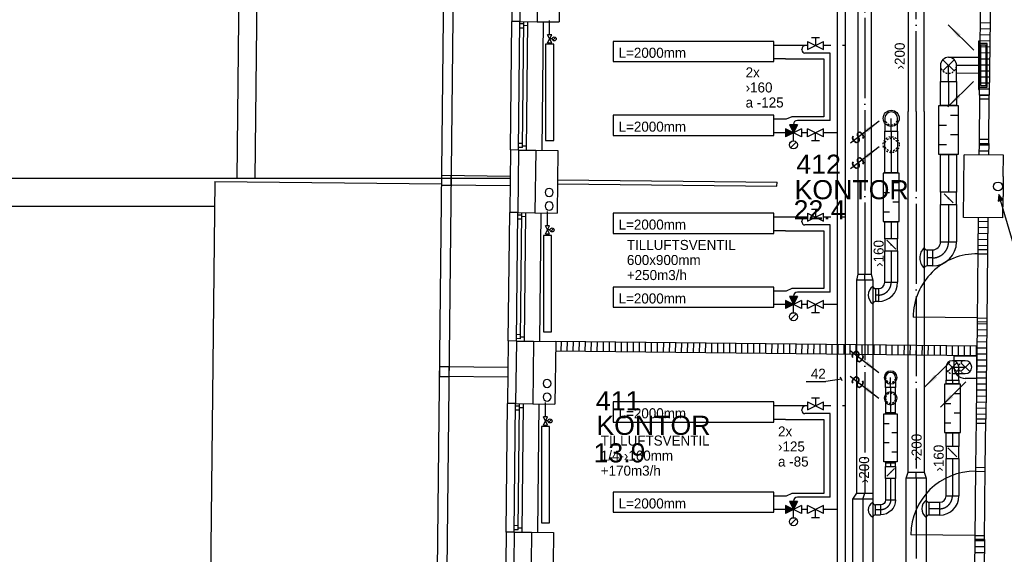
# Model space of a CAD drawing. Header units: millimetres. Extents: x 0 to 83130, y 0 to 53088.
# Tile 95 of 105: x 43989 to 56259, y 37872 to 44531. Entities that reach past the tile are written whole.
import ezdxf
from ezdxf.enums import TextEntityAlignment as Align

# ---------------------------------------------------------------- set-up
doc = ezdxf.new("R2010")
doc.units = ezdxf.units.MM
doc.header["$LTSCALE"] = 50
doc.header["$MEASUREMENT"] = 0
doc.header["$PDMODE"] = 1
for name, pattern in [('2V-CENT', [23, 20, -1.5, 0, -1.5]), ('V-GOMD', [0.8, 0.4, -0.4]), ('V-KU', [2, 1, 1]), ('V-V', [2, 1, 1])]:
    doc.linetypes.add(name, pattern=pattern)
doc.layers.get('0').update_dxf_attribs({"linetype": 'CONTINUOUS'})
for name, color, linetype in [('20604A200D001$0$832 Rominfo', 7, 'CONTINUOUS'), ('20604A200D001$0$A12-HEL1', 251, 'CONTINUOUS'), ('20604A200D001$0$A12-HEL3', 251, 'CONTINUOUS'), ('20604A200D001$0$A12-HEL4', 251, 'CONTINUOUS'), ('20604A200D001$0$A23-HEL1', 251, 'CONTINUOUS'), ('20604A200D001$0$A23-HEL3', 251, 'CONTINUOUS'), ('20604A200D001$0$A24-HEL1', 251, 'CONTINUOUS'), ('20604A200D001$0$A24-HEL2', 251, 'CONTINUOUS'), ('20604A200D001$0$A24-SKR1', 251, 'CONTINUOUS'), ('20604A200D001$0$A26-HEL1', 251, 'CONTINUOUS'), ('V060-', 3, 'CONTINUOUS'), ('V061-', 1, 'CONTINUOUS'), ('V070-', 3, 'CONTINUOUS'), ('V071-', 1, 'CONTINUOUS'), ('V090-', 2, 'CONTINUOUS'), ('V091', 1, 'CONTINUOUS'), ('V100-', 6, 'CONTINUOUS'), ('V110', 1, 'CONTINUOUS'), ('V110-', 6, 'CONTINUOUS'), ('V111', 3, 'CONTINUOUS'), ('V111-', 1, 'CONTINUOUS'), ('xref', 7, 'CONTINUOUS')]:
    doc.layers.add(name, color=color, linetype=linetype)
doc.styles.add('20604A200D001$0$Arial', font='arial.ttf', dxfattribs={"height": 238.125})
doc.styles.add('FISO', font='fiso')
doc.styles.add('ISO', font='ISO')
doc.styles.add('SIMPLEX', font='SIMPLEX')

# ---------------------------------------------------------------- blocks, each defined once
blk = doc.blocks.new('VUN')
at = {"color": 0}
blk.add_circle((0, 0), 0.5, dxfattribs=at)
blk = doc.blocks.new('LD_P')
for p, q in [((-0.5, 0.5), (-0.5, -0.5)), ((0.5, 0.5), (-0.5, 0.5)), ((0.5, -0.5), (0.5, 0.5)), ((-0.5, -0.5), (0.5, -0.5))]:
    blk.add_line(p, q)
at = {"color": 1}
for p, q in [((-0.3, 0.5), (-0.3, 0.1)), ((0.1, 0.5), (0.1, 0.1)), ((-0.1, -0.5), (-0.1, -0.1)), ((0.3, -0.5), (0.3, -0.1))]:
    blk.add_line(p, q, dxfattribs=at)
blk = doc.blocks.new('CIRC_P', base_point=(16254, 22587))
blk.add_circle((16254, 22587), 0.5)
blk = doc.blocks.new('KSP_P', base_point=(16239.5, 22597.5))
at = {"color": 0, "linetype": 'ByBlock'}
for p, q in [((16240, 22598), (16239, 22598)), ((16239, 22598), (16239, 22597)), ((16240, 22597), (16240, 22598)), ((16239, 22597), (16240, 22597))]:
    blk.add_line(p, q, dxfattribs=at)
blk = doc.blocks.new('2SP_P', base_point=(16239.5, 22597.5))
for p in [(16239, 22597.5), (16240, 22597.5)]:
    blk.add_point(p)
at = {"color": 0, "linetype": 'ByBlock'}
blk.add_blockref('KSP_P', (16239.5, 22597.5), dxfattribs=at)
at = {"style": 'SIMPLEX', "flags": 3}
blk.add_attdef('0', (16239.5, 22597.5), '', height=1, dxfattribs=at)
blk = doc.blocks.new('CBOJ90_PB', base_point=(86107, 31352))
at = {"color": 0, "linetype": 'ByBlock'}
blk.add_arc((86106, 31353), 1, 270, 360, dxfattribs=at)
blk = doc.blocks.new('KBOJ90_PB', base_point=(86107, 31352))
at = {"color": 0, "linetype": 'ByBlock'}
for p, q in [((86106, 31352.5), (86106, 31351.5)), ((86106.5, 31353), (86107.5, 31353))]:
    blk.add_line(p, q, dxfattribs=at)
for radius in [1.5, 0.5]:
    blk.add_arc((86106, 31353), radius, 270, 360, dxfattribs=at)
blk = doc.blocks.new('3BOJ90_PB', base_point=(86107, 31352))
for p in [(86107, 31353), (86106, 31352)]:
    blk.add_point(p)
at = {"color": 1, "linetype": '2V-CENT'}
blk.add_blockref('CBOJ90_PB', (86107, 31352), dxfattribs=at)
at = {"color": 0, "linetype": 'ByBlock'}
blk.add_blockref('KBOJ90_PB', (86107, 31352), dxfattribs=at)
at = {"style": 'ISO', "flags": 3}
blk.add_attdef('0', (86107, 31352), '', height=1, dxfattribs=at)
blk = doc.blocks.new('SPJALL', base_point=(16229, 22594))
at = {"color": 1}
blk.add_line((16228.625, 22593.625), (16229.375, 22594.375), dxfattribs=at)
at = {"color": 1, "const_width": 0.075}
blk.add_lwpolyline([(16229, 22594.0375, -1), (16229, 22593.9625, -1), (16229, 22594.0375, -1)], format="xyb", dxfattribs=at)
blk = doc.blocks.new('CBOJ90_NB', base_point=(86107.402, 31352.24))
at = {"color": 0, "linetype": 'ByBlock'}
blk.add_line((86106.402, 31352.24), (86107.402, 31352.24), dxfattribs=at)
blk = doc.blocks.new('V420', base_point=(455, 404.5))
blk.add_line((455, 404.5), (464, 404.5))
blk.add_solid([(455, 404.5), (459, 405), (459, 404)])
blk = doc.blocks.new('V422', base_point=(16230, 22585))
blk.add_blockref('V420', (16230, 22585))
at = {"style": 'SIMPLEX'}
blk.add_text('s', height=4, rotation=90, dxfattribs=at).set_placement((16238, 22585), align=Align.CENTER)
blk = doc.blocks.new('C3A', base_point=(16246, 22590.5))
at = {"color": 0, "linetype": 'ByBlock'}
blk.add_line((16247, 22590.5), (16246, 22590.5), dxfattribs=at)
blk = doc.blocks.new('K3A', base_point=(16246, 22590.5))
at = {"color": 0, "linetype": 'ByBlock'}
for p, q in [((16246, 22591), (16247, 22591)), ((16247, 22591), (16247, 22590)), ((16247, 22590), (16246, 22590))]:
    blk.add_line(p, q, dxfattribs=at)
blk = doc.blocks.new('33A', base_point=(16246, 22590.5))
blk.add_point((16247, 22590.5))
at = {"color": 0, "linetype": 'ByBlock'}
blk.add_blockref('K3A', (16246, 22590.5), dxfattribs=at)
at = {"color": 1, "linetype": '2V-CENT'}
blk.add_blockref('C3A', (16246, 22590.5), dxfattribs=at)
at = {"style": 'SIMPLEX', "flags": 3}
blk.add_attdef('0', (16246, 22590.5), '', height=1, dxfattribs=at)
blk = doc.blocks.new('TLCG90', base_point=(0, 5))
at = {"color": 1, "linetype": 'V-GOMD'}
for p, q in [((-0.346, 5.346), (0.346, 4.654)), ((-0.346, 4.654), (0.346, 5.346))]:
    blk.add_line(p, q, dxfattribs=at)
blk = doc.blocks.new('V421', base_point=(455.5, 404.5))
at = {"rotation": 180}
blk.add_blockref('V420', (464.5, 404.5), dxfattribs=at)
blk = doc.blocks.new('CCDIMF_250X200X75', base_point=(3096, 30301))
at = {"color": 0, "linetype": 'ByBlock'}
blk.add_line((3058, 30301), (3133, 30301), dxfattribs=at)
blk = doc.blocks.new('KCDIMF_250X200X75', base_point=(3096, 30301))
at = {"color": 0, "linetype": 'ByBlock'}
for p, q in [((3058, 30176), (3058, 30426)), ((3058, 30426), (3133, 30401)), ((3133, 30401), (3133, 30201)), ((3133, 30201), (3058, 30176))]:
    blk.add_line(p, q, dxfattribs=at)
blk = doc.blocks.new('3CDIMF_250X200X75', base_point=(3096, 30301))
for p in [(3058, 30301), (3133, 30301)]:
    blk.add_point(p)
at = {"color": 0, "linetype": 'ByBlock'}
blk.add_blockref('KCDIMF_250X200X75', (3096, 30301), dxfattribs=at)
at = {"color": 1, "linetype": '2V-CENT'}
blk.add_blockref('CCDIMF_250X200X75', (3096, 30301), dxfattribs=at)
at = {"style": 'SIMPLEX', "flags": 3}
blk.add_attdef('0', (3096, 30301), '', height=1, dxfattribs=at)
blk = doc.blocks.new('CHDIMF_250X200X75')
at = {"color": 0, "linetype": 'ByBlock'}
blk.add_line((-37.5, 0), (37.5, -25), dxfattribs=at)
blk = doc.blocks.new('KHDIMF_250X200X75')
at = {"color": 0, "linetype": 'ByBlock'}
for p, q in [((-37.5, -125), (-37.5, 125)), ((-37.5, 125), (37.5, 75)), ((37.5, 75), (37.5, -125)), ((37.5, -125), (-37.5, -125))]:
    blk.add_line(p, q, dxfattribs=at)
blk = doc.blocks.new('3HDIMF_250X200X75')
for p in [(-37.5, 0), (37.5, -25)]:
    blk.add_point(p)
at = {"color": 0, "linetype": 'ByBlock'}
blk.add_blockref('KHDIMF_250X200X75', (0, 0), dxfattribs=at)
at = {"color": 1, "linetype": '2V-CENT'}
blk.add_blockref('CHDIMF_250X200X75', (0, 0), dxfattribs=at)
at = {"style": 'SIMPLEX', "flags": 3}
blk.add_attdef('0', (0, 0), '', height=1, dxfattribs=at)
blk = doc.blocks.new('CCDIMF_200X160X75', base_point=(3096, 30301))
at = {"color": 0, "linetype": 'ByBlock'}
blk.add_line((3058, 30301), (3133, 30301), dxfattribs=at)
blk = doc.blocks.new('KCDIMF_200X160X75', base_point=(3096, 30301))
at = {"color": 0, "linetype": 'ByBlock'}
for p, q in [((3058, 30201), (3058, 30401)), ((3058, 30401), (3133, 30381)), ((3133, 30381), (3133, 30221)), ((3133, 30221), (3058, 30201))]:
    blk.add_line(p, q, dxfattribs=at)
blk = doc.blocks.new('3CDIMF_200X160X75', base_point=(3096, 30301))
for p in [(3058, 30301), (3133, 30301)]:
    blk.add_point(p)
at = {"color": 0, "linetype": 'ByBlock'}
blk.add_blockref('KCDIMF_200X160X75', (3096, 30301), dxfattribs=at)
at = {"color": 1, "linetype": '2V-CENT'}
blk.add_blockref('CCDIMF_200X160X75', (3096, 30301), dxfattribs=at)
at = {"style": 'SIMPLEX', "flags": 3}
blk.add_attdef('0', (3096, 30301), '', height=1, dxfattribs=at)
blk = doc.blocks.new('20604A200D001')
at = {"layer": '20604A200D001$0$A12-HEL1', "color": 7}
for points in [[(65981, 42174), (65964, 40574)], [(65570, 40223), (46950, 40223)], [(61887, 39873), (30625, 39873)], [(65955, 39794), (65938, 38194)], [(65929, 37414), (65912, 35815)]]:
    blk.add_lwpolyline(points, dxfattribs=at)
at = {"layer": '20604A200D001$0$A12-HEL3', "color": 7}
for points in [[(66190, 42952), (66181, 42172)], [(65906, 42175), (66181, 42172)], [(65889, 40575), (66164, 40572)], [(66164, 40572), (66155, 39792)], [(65880, 39795), (66155, 39792)], [(65863, 38195), (66138, 38192)], [(66138, 38192), (66129, 37412)], [(65854, 37415), (66129, 37412)], [(65837, 35815), (66112, 35812)], [(66112, 35812), (66103, 35032)]]:
    blk.add_lwpolyline(points, dxfattribs=at)
at = {"layer": '20604A200D001$0$A12-HEL4', "color": 7}
for points in [[(65700, 42957), (65691, 42177)], [(65915, 42955), (65906, 42175)], [(65691, 42177), (65906, 42175)], [(65674, 40577), (65665, 39797)], [(65674, 40577), (65889, 40575)], [(65889, 40575), (65880, 39795)], [(71220, 39737), (71228, 40517)], [(71718, 40511), (71228, 40517)], [(71715, 40247), (71718, 40511)], [(71715, 40247), (71718, 40511)], [(71715, 40247), (71713, 39997)], [(71710, 39732), (71713, 39997)], [(65665, 39797), (65880, 39795)], [(71710, 39732), (71220, 39737)], [(65648, 38198), (65639, 37418)], [(65648, 38198), (65863, 38195)], [(65863, 38195), (65854, 37415)], [(65639, 37418), (65854, 37415)], [(65622, 35818), (65613, 35038)], [(65622, 35818), (65837, 35815)], [(65837, 35815), (65828, 35035)]]:
    blk.add_lwpolyline(points, dxfattribs=at)
at = {"layer": '20604A200D001$0$A23-HEL1', "color": 7}
for points in [[(64767, 44898), (64508, 21219)], [(64887, 44896), (64628, 21218)], [(65574, 40579), (65591, 42178)], [(65674, 40577), (65691, 42177)], [(65740, 42097), (65690, 42097)], [(65741, 42147), (65691, 42147)], [(65724, 40607), (65741, 42177)], [(65791, 42126), (65741, 42127)], [(65774, 40576), (65791, 42176)], [(65724, 40657), (65674, 40657)], [(65774, 40626), (65724, 40627)], [(65724, 40607), (65674, 40607)], [(65570, 40249), (64716, 40258)], [(65569, 40129), (64715, 40138)], [(65548, 38199), (65565, 39799)], [(65648, 38198), (65665, 39797)], [(65715, 39767), (65665, 39767)], [(65698, 38227), (65715, 39797)], [(65748, 38196), (65765, 39796)], [(65714, 39717), (65664, 39717)], [(65765, 39746), (65715, 39747)], [(65698, 38227), (65648, 38228)], [(65699, 38277), (65649, 38278)], [(65748, 38246), (65698, 38247)], [(65544, 37869), (64690, 37878)], [(65543, 37749), (64689, 37758)], [(65522, 35819), (65539, 37419)], [(65622, 35818), (65639, 37418)], [(65688, 37337), (65638, 37338)], [(65689, 37387), (65639, 37388)], [(65672, 35847), (65689, 37417)], [(65739, 37367), (65689, 37367)], [(65722, 35817), (65739, 37417)], [(65672, 35847), (65622, 35848)], [(65673, 35897), (65623, 35898)], [(65722, 35867), (65672, 35867)]]:
    blk.add_lwpolyline(points, dxfattribs=at)
at = {"layer": '20604A200D001$0$A23-HEL3', "color": 7}
for points in [[(65600, 42958), (65591, 42178)], [(65691, 42177), (65591, 42178)], [(65574, 40579), (65565, 39799)], [(65674, 40577), (65574, 40579)], [(65665, 39797), (65565, 39799)], [(65548, 38199), (65539, 37419)], [(65648, 38198), (65548, 38199)], [(65639, 37418), (65539, 37419)], [(65522, 35819), (65513, 35039)], [(65622, 35818), (65522, 35819)]]:
    blk.add_lwpolyline(points, dxfattribs=at)
for points in [[(64715, 40138), (64835, 40137), (64836, 40257), (64716, 40258)], [(64689, 37758), (64809, 37757), (64810, 37877), (64690, 37878)]]:
    blk.add_lwpolyline(points, close=True, dxfattribs=at)
at = {"layer": '20604A200D001$0$A24-HEL1', "color": 7}
for points in [[(71421, 41260), (71415, 40660)], [(71535, 40659), (71541, 41259)], [(71541, 41209), (71421, 41210)], [(71535, 40709), (71415, 40710)], [(66159, 40157), (68896, 40127)], [(66160, 40207), (68897, 40177)], [(68896, 40127), (68897, 40177)], [(71377, 37225), (71371, 36625)], [(71491, 36624), (71497, 37224)], [(71377, 37175), (71497, 37174)], [(71371, 36625), (71361, 35725)], [(71370, 36575), (71490, 36574)], [(71371, 36625), (71491, 36624)], [(71481, 35724), (71491, 36624)], [(71362, 35775), (70562, 35784)], [(71362, 35775), (71482, 35774)]]:
    blk.add_lwpolyline(points, dxfattribs=at)
blk.add_arc((71362, 35775), 800, 89.3755, 179.3748, dxfattribs=at)
at = {"layer": '20604A200D001$0$A24-HEL2', "color": 7}
for points in [[(71421, 41260), (71435, 42526)], [(71555, 42524), (71541, 41259)], [(71421, 41260), (71541, 41259)], [(71415, 40660), (71413, 40515)], [(71415, 40660), (71535, 40659)], [(71535, 40659), (71533, 40514)], [(71405, 39735), (71400, 39335)], [(71525, 39734), (71520, 39334)], [(71400, 39335), (71391, 38435)], [(71520, 39334), (71400, 39335)], [(71400, 39285), (71520, 39284)], [(71520, 39334), (71511, 38434)], [(71391, 38485), (70591, 38494)], [(71391, 38435), (71377, 37225)], [(71391, 38485), (71511, 38484)], [(71511, 38434), (71391, 38435)], [(71511, 38434), (71497, 37224)], [(71387, 38135), (66138, 38192)], [(71386, 38015), (66136, 38072)], [(71497, 37224), (71377, 37225)], [(71361, 35725), (71353, 35005)], [(71481, 35724), (71361, 35725)], [(71481, 35724), (71473, 35004)]]:
    blk.add_lwpolyline(points, dxfattribs=at)
blk.add_arc((71391, 38485), 800, 89.3746, 179.3757, dxfattribs=at)
at = {"layer": '20604A200D001$0$A24-SKR1', "color": 7}
for points in [[(71430, 42090), (71550, 42088)], [(71431, 42165), (71551, 42163)], [(71430, 42015), (71550, 42013)], [(71428, 41865), (71548, 41863)], [(71429, 41940), (71549, 41938)], [(71427, 41790), (71547, 41788)], [(71426, 41715), (71546, 41713)], [(71426, 41640), (71546, 41638)], [(71424, 41490), (71544, 41488)], [(71425, 41565), (71545, 41563)], [(71423, 41415), (71543, 41413)], [(71421, 41265), (71541, 41263)], [(71422, 41340), (71542, 41338)], [(71415, 40643), (71535, 40642)], [(71414, 40568), (71534, 40567)], [(71404, 39690), (71524, 39688)], [(71403, 39615), (71523, 39613)], [(71403, 39540), (71523, 39538)], [(71401, 39390), (71521, 39388)], [(71402, 39465), (71522, 39463)], [(71390, 38415), (71510, 38413)], [(71390, 38340), (71510, 38338)], [(66207, 38071), (66209, 38191)], [(66282, 38071), (66284, 38191)], [(66357, 38070), (66359, 38190)], [(66432, 38069), (66434, 38189)], [(66507, 38068), (66509, 38188)], [(66582, 38067), (66584, 38187)], [(66657, 38067), (66659, 38187)], [(66732, 38066), (66734, 38186)], [(66807, 38065), (66809, 38185)], [(66882, 38064), (66884, 38184)], [(66957, 38063), (66959, 38183)], [(67032, 38062), (67034, 38182)], [(67107, 38062), (67109, 38182)], [(67182, 38061), (67184, 38181)], [(67257, 38060), (67259, 38180)], [(67332, 38059), (67334, 38179)], [(67407, 38058), (67409, 38178)], [(67482, 38058), (67484, 38178)], [(67557, 38057), (67559, 38177)], [(67632, 38056), (67634, 38176)], [(67707, 38055), (67709, 38175)], [(67782, 38054), (67784, 38174)], [(67857, 38053), (67859, 38173)], [(67932, 38053), (67934, 38173)], [(68007, 38052), (68009, 38172)], [(68082, 38051), (68084, 38171)], [(68157, 38050), (68159, 38170)], [(68232, 38049), (68234, 38169)], [(68307, 38049), (68309, 38169)], [(68382, 38048), (68384, 38168)], [(68457, 38047), (68459, 38167)], [(68532, 38046), (68534, 38166)], [(68607, 38045), (68609, 38165)], [(68682, 38044), (68684, 38164)], [(68757, 38044), (68759, 38164)], [(68832, 38043), (68834, 38163)], [(68907, 38042), (68909, 38162)], [(68982, 38041), (68983, 38161)], [(69057, 38040), (69058, 38160)], [(69132, 38040), (69133, 38160)], [(71388, 38190), (71508, 38188)], [(71389, 38265), (71509, 38263)], [(69207, 38039), (69208, 38159)], [(69282, 38038), (69283, 38158)], [(69357, 38037), (69358, 38157)], [(69432, 38036), (69433, 38156)], [(69507, 38035), (69508, 38155)], [(69582, 38035), (69583, 38155)], [(69657, 38034), (69658, 38154)], [(69732, 38033), (69733, 38153)], [(69807, 38032), (69808, 38152)], [(69882, 38031), (69883, 38151)], [(69957, 38031), (69958, 38151)], [(70032, 38030), (70033, 38150)], [(70107, 38029), (70108, 38149)], [(70182, 38028), (70183, 38148)], [(70257, 38027), (70258, 38147)], [(70332, 38026), (70333, 38146)], [(70407, 38026), (70408, 38146)], [(70482, 38025), (70483, 38145)], [(70557, 38024), (70558, 38144)], [(70632, 38023), (70633, 38143)], [(70707, 38022), (70708, 38142)], [(70782, 38022), (70783, 38142)], [(70857, 38021), (70858, 38141)], [(70932, 38020), (70933, 38140)], [(71007, 38019), (71008, 38139)], [(71082, 38018), (71083, 38138)], [(71157, 38017), (71158, 38137)], [(71232, 38017), (71233, 38137)], [(71307, 38016), (71308, 38136)], [(71382, 38015), (71383, 38135)], [(71386, 38040), (71506, 38038)], [(71387, 38115), (71507, 38113)], [(71385, 37965), (71505, 37963)], [(71384, 37815), (71504, 37813)], [(71385, 37890), (71505, 37888)], [(71383, 37740), (71503, 37738)], [(71381, 37590), (71501, 37588)], [(71382, 37665), (71502, 37663)], [(71380, 37440), (71500, 37438)], [(71381, 37515), (71501, 37513)], [(71379, 37365), (71499, 37363)], [(71378, 37290), (71498, 37288)], [(71361, 35715), (71481, 35714)], [(71360, 35640), (71480, 35639)], [(71359, 35565), (71479, 35564)]]:
    blk.add_lwpolyline(points, dxfattribs=at)
at = {"layer": '20604A200D001$0$A26-HEL1', "color": 7}
for points in [[(62392, 40221), (62442, 44808)], [(62167, 40223), (62215, 44585)], [(61890, 40185), (61737, 26138)], [(61890, 40185), (64715, 40154)]]:
    blk.add_lwpolyline(points, dxfattribs=at)
at = {"layer": '20604A200D001$0$832 Rominfo', "color": 7, "style": '20604A200D001$0$Arial'}
for s, p in [('412', (69138, 40281)), ('KONTOR', (69115, 39964)), ('22.4', (69103, 39713)), ('411', (66638, 37334)), ('KONTOR', (66645, 37029)), ('13.9', (66610, 36686))]:
    blk.add_text(s, height=238.1, dxfattribs=at).set_placement(p)

msp = doc.modelspace()

# ---------------------------------------------------------------- linework, layer by layer
at = {"layer": 'V060-', "linetype": 'Continuous'}
for p, q in [((54440, 41363), (54440, 45705.25)), ((54600, 45705.25), (54600, 41363)), ((55062, 45098.31), (55062, 43389.22)), ((55262, 43389.22), (55262, 45098.31)), ((55563.93, 44062.67), (55963.67, 44062.97)), ((55963.82, 43862.97), (55664, 43862.75)), ((55464, 43467.91), (55464, 43763.02)), ((55664, 43763.02), (55664, 43467.91)), ((55062, 38894.5), (55062, 43389.22)), ((55262, 43389.22), (55262, 38894.5)), ((54770.08, 42628.84, 50.17), (54770.08, 43143.05, 50.17)), ((54930.08, 43143.05, 50.17), (54930.08, 42628.84, 50.17)), ((55464, 42380.87), (55464, 42847.91)), ((55664, 42847.91), (55664, 42380.87)), ((55464, 41763.82), (55464, 42230.87)), ((55664, 42230.87), (55664, 41763.82)), ((54770.08, 41802.13, 50.17), (54770.08, 42008.84, 50.17)), ((54930.08, 42008.84, 50.17), (54930.08, 41802.13, 50.17)), ((54770.08, 41260.84, 50.17), (54770.08, 41652.13, 50.17)), ((54930.08, 41652.13, 50.17), (54930.08, 41260.84, 50.17)), ((55296.49, 41663.88), (55365.03, 41663.88)), ((55365.03, 41463.88), (55296.49, 41463.88)), ((54420, 38634), (54420, 41289.23)), ((54620, 41289.23), (54620, 38634)), ((54652.9, 41180.84, -109.83), (54690.08, 41180.84, -109.83)), ((54690.08, 41020.84, -109.83), (54652.9, 41020.84, -109.83)), ((55532.77, 39999.65), (55532.77, 40042.35)), ((55692.77, 40042.35), (55692.77, 39999.65)), ((54779.72, 39948.89), (54779.72, 39632.96)), ((54904.72, 39632.96), (54904.72, 39948.89)), ((55532.77, 39215.41), (55532.77, 39379.65)), ((55692.77, 39379.65), (55692.77, 39215.41)), ((55532.77, 38599.15), (55532.77, 39065.41)), ((55692.77, 39065.41), (55692.77, 38599.15)), ((54779.72, 39012.96), (54779.72, 38966.99)), ((54904.72, 38966.99), (54904.72, 39012.96)), ((54779.72, 38816.99), (54779.72, 38550.69)), ((54904.72, 38550.69), (54904.72, 38816.99)), ((55037, 34940.5), (55037, 38820.16)), ((55287, 38820.16), (55287, 34940.5)), ((54370, 32930), (54370, 38560.67)), ((54620, 38560.67), (54620, 32930)), ((54717.83, 38487.61), (54654.31, 38487.61)), ((55319.9, 38519.57), (55453.47, 38519.57)), ((54654.31, 38362.61), (54717.83, 38362.61)), ((55453.47, 38359.57), (55319.9, 38359.57))]:
    msp.add_line(p, q, dxfattribs=at)
at = {"layer": 'V060-', "color": 1, "linetype": '2V-CENT'}
for p, q in [((54520, 45705.25), (54520, 41363)), ((55162, 43389.22), (55162, 45098.31)), ((55664, 43962.75), (55963.75, 43962.97)), ((55564, 43763.02), (55564, 43467.91)), ((55162, 43389.22), (55162, 38894.5)), ((54850.08, 43143.05, 50.17), (54850.08, 42628.84, 50.17)), ((55564, 42847.91), (55564, 42380.87)), ((55564, 42230.87), (55564, 41763.82)), ((54850.08, 42008.84, 50.17), (54850.08, 41802.13, 50.17)), ((54850.08, 41652.13, 50.17), (54850.08, 41260.84, 50.17)), ((55365.03, 41563.88), (55296.49, 41563.88)), ((54520, 41289.23), (54520, 38634)), ((54690.08, 41100.84, -109.83), (54652.9, 41100.84, -109.83)), ((55612.77, 40042.35), (55612.77, 39999.65)), ((54842.22, 39948.89), (54842.22, 39632.96)), ((55612.77, 39379.65), (55612.77, 39215.41)), ((55612.77, 39065.41), (55612.77, 38599.15)), ((54842.22, 39012.96), (54842.22, 38966.99)), ((54842.22, 38816.99), (54842.22, 38550.69)), ((55162, 38820.16), (55162, 34940.5)), ((54495, 38560.67), (54495, 33646.57)), ((54717.83, 38425.11), (54654.31, 38425.11)), ((55453.47, 38439.57), (55319.9, 38439.57))]:
    msp.add_line(p, q, dxfattribs=at)
at = {"layer": 'V060-', "linetype": 'ByBlock'}
for p, q in [((55464, 43962.67), (55464, 43762.67)), ((55664, 43762.67), (55664, 43962.67)), ((55464, 43762.67), (55664, 43762.67)), ((55772.77, 40282.35), (55612.77, 40282.35)), ((55532.77, 40202.35), (55532.77, 40042.35)), ((55692.77, 40042.35), (55692.77, 40202.35)), ((54779.72, 39949.65), (54779.72, 40074.65)), ((54904.72, 40074.65), (54904.72, 39949.65)), ((55532.77, 40042.35), (55692.77, 40042.35)), ((55612.77, 40122.35), (55772.77, 40122.35)), ((54904.72, 39949.65), (54779.72, 39949.65))]:
    msp.add_line(p, q, dxfattribs=at)
at = {"layer": 'V060-', "color": 3, "linetype": 'ByBlock'}
for p, q in [((54770.32, 43302.34, 50.17), (54770.32, 43142.34, 50.17)), ((54930.32, 43142.34, 50.17), (54930.32, 43302.34, 50.17)), ((54770.32, 43142.34, 50.17), (54930.32, 43142.34, 50.17))]:
    msp.add_line(p, q, dxfattribs=at)
at = {"layer": 'V060-'}
for p, q in [((55296.49, 41663.88), (55296.49, 41463.88)), ((54652.9, 41180.84, 50.17), (54652.9, 41020.84, 50.17)), ((54654.31, 38362.61), (54654.31, 38487.61)), ((55319.9, 38519.57), (55319.9, 38359.57))]:
    msp.add_line(p, q, dxfattribs=at)
at = {"layer": 'V060-', "linetype": 'V-GOMD'}
msp.add_circle((54850.08, 42974.03, 50.17), 80, dxfattribs=at)
at = {"layer": 'V060-', "linetype": 'ByBlock'}
for centre, radius, start, end in [((55564, 43962.67), 100, 359.99993, 539.99993), ((55612.77, 40202.35), 80, 359.99993, 539.99993), ((55772.77, 40202.35), 80, 269.99993, 449.99993), ((54842.22, 40074.65), 62.5, 0.00007, 180.00007)]:
    msp.add_arc(centre, radius, start, end, dxfattribs=at)
at = {"layer": 'V060-', "linetype": 'V-GOMD'}
for centre, radius, start, end in [((55564, 43962.67), 100, 179.99993, 359.99993), ((55772.77, 40202.35), 80, 89.99993, 269.99993), ((55612.77, 40202.35), 80, 179.99993, 359.99993), ((54842.22, 40074.65), 62.5, 180.00007, 360.00007), ((54842.22, 39815.25), 62.5, 0.00007, 180.00007), ((54842.22, 39815.25), 62.5, 180.00007, 360.00007)]:
    msp.add_arc(centre, radius, start, end, dxfattribs=at)
at = {"layer": 'V060-', "color": 3, "linetype": 'ByBlock'}
msp.add_arc((54850.32, 43302.34, 50.17), 80, 359.99993, 539.99993, dxfattribs=at)
at = {"layer": 'V060-', "color": 3, "linetype": 'V-GOMD'}
msp.add_arc((54850.32, 43302.34, 50.17), 80, 179.99993, 359.99993, dxfattribs=at)
at = {"layer": 'V060-'}
for centre, radius, start, end in [((55377.21, 41563.88), 172.13, 132.012589, 227.987411), ((55296.82, 41699.55), 35.67, 192.593587, 269.483676), ((55296.82, 41428.2), 35.67, 90.516324, 167.406413), ((54693.79, 41100.84, 50.17), 130.71, 124.367445, 235.632555), ((54653.4, 41214.78, 50.17), 33.94, 190.250733, 269.163009), ((54653.4, 40986.91, 50.17), 33.94, 90.836991, 169.749267), ((55360.79, 38439.57), 130.71, 124.367445, 235.632555), ((55320.4, 38553.51), 33.94, 190.250733, 269.163009), ((54664.72, 38425.11), 100.23, 115.599022, 244.400978), ((54654.81, 38521.54), 33.94, 190.250733, 269.163009), ((54654.81, 38328.68), 33.94, 90.836991, 169.749267), ((55320.4, 38325.64), 33.94, 90.836991, 169.749267)]:
    msp.add_arc(centre, radius, start, end, dxfattribs=at)
at = {"layer": 'V070-'}
for p, q in [((55937.81, 44263.97), (55937.81, 43661.97)), ((55945.81, 44263.97), (55937.81, 44263.97)), ((55945.81, 43661.97), (55945.81, 44263.97)), ((55945.81, 44234.47), (55945.81, 43691.47)), ((56045.81, 44234.47), (55945.81, 44234.47)), ((55963.75, 44212.97), (55963.75, 43712.97)), ((56033.75, 44212.97), (55963.75, 44212.97)), ((56033.75, 43712.97), (56033.75, 44212.97)), ((56045.81, 43691.47), (56045.81, 44234.47)), ((55945.81, 43691.47), (56045.81, 43691.47)), ((55963.75, 43712.97), (56033.75, 43712.97)), ((55937.81, 43661.97), (55945.81, 43661.97)), ((55632.77, 40342.35), (55912.77, 40342.35)), ((55632.77, 40202.35), (55632.77, 40342.35)), ((55912.77, 40342.35), (55912.77, 40062.35)), ((55912.77, 40062.35), (55772.77, 40062.35))]:
    msp.add_line(p, q, dxfattribs=at)
at = {"layer": 'V070-', "linetype": 'V-GOMD'}
msp.add_circle((54850.08, 42974.03, 50.17), 100, dxfattribs=at)
at = {"layer": 'V070-'}
msp.add_arc((55772.77, 40202.35), 140, 180, 270, dxfattribs=at)
at = {"layer": 'V091'}
for p, q in [((56189.17, 42355.25), (56184.04, 42271.2)), ((56428.65, 41554.2), (56189.17, 42355.25)), ((56242.47, 42288.5), (56189.17, 42355.25)), ((56184.04, 42271.2), (56242.47, 42288.5))]:
    msp.add_line(p, q, dxfattribs=at)
msp.add_solid([(56184.04, 42271.2), (56242.47, 42288.5), (56189.17, 42355.25)], dxfattribs=at)
at = {"layer": 'V100-', "linetype": 'V-V'}
for p, q in [((50593.66, 44342.1), (50593.66, 44521.83)), ((50593.66, 44242.1), (50593.66, 44224.33)), ((50567.71, 41962.24), (50567.71, 42141.97)), ((50567.71, 41862.24), (50567.71, 41844.47)), ((50541.75, 39582.38), (50541.75, 39762.11)), ((50541.75, 39482.38), (50541.75, 39464.62))]:
    msp.add_line(p, q, dxfattribs=at)
at = {"layer": 'V100-', "color": 1}
for p, q in [((50568.66, 44242.1), (50618.66, 44342.1)), ((50618.66, 44242.1), (50568.66, 44342.1)), ((50618.66, 44342.1), (50568.66, 44342.1)), ((50632.85, 44274.42), (50668.2, 44309.78)), ((50568.66, 44242.1), (50618.66, 44242.1)), ((50625.53, 44292.1), (50593.66, 44292.1)), ((50592.71, 41962.24), (50542.71, 41962.24)), ((50592.71, 41862.24), (50542.71, 41962.24)), ((50542.71, 41862.24), (50592.71, 41962.24)), ((50542.71, 41862.24), (50592.71, 41862.24)), ((50599.57, 41912.24), (50567.71, 41912.24)), ((50606.89, 41894.56), (50642.25, 41929.92)), ((50566.75, 39582.38), (50516.75, 39582.38)), ((50566.75, 39482.38), (50516.75, 39582.38)), ((50516.75, 39482.38), (50566.75, 39582.38)), ((50573.61, 39532.38), (50541.75, 39532.38)), ((50580.94, 39514.7), (50616.29, 39550.06)), ((50516.75, 39482.38), (50566.75, 39482.38))]:
    msp.add_line(p, q, dxfattribs=at)
for points in [[(50643.66, 44224.33), (50543.66, 44224.33), (50543.66, 43024.33), (50643.66, 43024.33)], [(50617.71, 41844.47), (50517.71, 41844.47), (50517.71, 40644.47), (50617.71, 40644.47)], [(50591.75, 39464.62), (50491.75, 39464.62), (50491.75, 38264.62), (50591.75, 38264.62)]]:
    msp.add_lwpolyline(points, close=True, dxfattribs=at)
for centre in [(50650.53, 44292.1), (50624.57, 41912.24), (50598.61, 39532.38)]:
    msp.add_circle(centre, 25, dxfattribs=at)
at = {"layer": 'V110'}
for points in [[(53385.5, 44260.09), (51385.5, 44260.09), (51385.5, 44010.09), (53385.5, 44010.09)], [(53385.5, 43339.94), (51385.5, 43339.94), (51385.5, 43089.94), (53385.5, 43089.94)], [(53385.5, 42119.86), (51385.5, 42119.86), (51385.5, 41869.86), (53385.5, 41869.86)], [(53385.5, 41199.71), (51385.5, 41199.71), (51385.5, 40949.71), (53385.5, 40949.71)], [(53385.5, 39769.44), (51385.5, 39769.44), (51385.5, 39519.44), (53385.5, 39519.44)], [(53385.5, 38646.07), (51385.5, 38646.07), (51385.5, 38396.07), (53385.5, 38396.07)]]:
    msp.add_lwpolyline(points, close=True, dxfattribs=at)
at = {"layer": 'V110-', "linetype": 'V-KU'}
for p, q in [((54176.19, 45701.77), (54176.19, 31831.37)), ((54280.93, 31781.23), (54280.93, 45701.77)), ((53804.95, 44211.32), (53385.5, 44211.32)), ((54098.01, 44211.32), (54004.95, 44211.32)), ((54280.84, 44211.32), (54243.35, 44211.32)), ((54091.07, 44114.58), (53775.27, 44114.58)), ((53532.07, 44042.02), (53385.5, 44042.02)), ((53532.07, 44042.02), (54012.18, 44042.02)), ((54012.18, 44042.02), (54012.18, 43321.2)), ((53612.46, 43321.2), (53539.96, 43291.17)), ((54012.18, 43321.2), (53612.46, 43321.2)), ((53539.96, 43291.17), (53385.5, 43291.17)), ((54091.07, 43277.22), (53682.07, 43277.22)), ((53532.07, 43121.87), (53385.5, 43121.87)), ((53804.95, 43121.87), (53732.07, 43121.87)), ((54176.19, 43121.87), (54004.95, 43121.87)), ((53804.95, 42071.09), (53385.5, 42071.09)), ((54091.07, 41974.35), (53775.27, 41974.35)), ((54098.01, 42071.09), (54004.95, 42071.09)), ((54280.84, 42071.09), (54243.35, 42071.09)), ((53532.07, 41901.79), (53385.5, 41901.79)), ((53532.07, 41901.79), (54012.18, 41901.79)), ((54012.18, 41901.79), (54012.18, 41180.97)), ((53539.96, 41150.94), (53385.5, 41150.94)), ((53612.46, 41180.97), (53539.96, 41150.94)), ((54012.18, 41180.97), (53612.46, 41180.97)), ((54091.07, 41136.99), (53682.07, 41136.99)), ((53532.07, 40981.64), (53385.5, 40981.64)), ((53804.95, 40981.64), (53732.07, 40981.64)), ((54176.19, 40981.64), (54004.95, 40981.64)), ((53804.95, 39720.67), (53385.5, 39720.67)), ((54098.01, 39720.67), (54004.95, 39720.67)), ((54280.84, 39720.67), (54243.35, 39720.67)), ((53532.07, 39551.37), (53385.5, 39551.37)), ((53532.07, 39551.37), (54012.18, 39551.37)), ((54091.07, 39623.93), (53775.27, 39623.93)), ((54012.18, 39551.37), (54012.18, 38627.33)), ((53539.96, 38597.3), (53385.5, 38597.3)), ((53612.46, 38627.33), (53539.96, 38597.3)), ((54012.18, 38627.33), (53612.46, 38627.33)), ((54091.07, 38583.34), (53682.07, 38583.34)), ((53532.07, 38428), (53385.5, 38428)), ((53804.95, 38428), (53732.07, 38428)), ((54176.19, 38428), (54004.95, 38428))]:
    msp.add_line(p, q, dxfattribs=at)
at = {"layer": 'V110-', "color": 1}
for p, q in [((53854.95, 44311.32), (53954.95, 44311.32)), ((53904.95, 44311.32), (53904.95, 44211.32)), ((53804.95, 44261.32), (53804.95, 44161.32)), ((53804.95, 44261.32), (54004.95, 44161.32)), ((53804.95, 44161.32), (54004.95, 44261.32)), ((54004.95, 44161.32), (54004.95, 44261.32)), ((53682.07, 43221.87), (53582.07, 43221.87)), ((53582.07, 43221.87), (53632.07, 43121.87)), ((53682.07, 43221.87), (53632.07, 43121.87)), ((53732.07, 43071.87), (53532.07, 43171.87)), ((53732.07, 43171.87), (53532.07, 43071.87)), ((53532.07, 43171.87), (53532.07, 43071.87)), ((53632.07, 43021.87), (53632.07, 43121.87)), ((53732.07, 43171.87), (53732.07, 43071.87)), ((53804.95, 43071.87), (53804.95, 43171.87)), ((54004.95, 43071.87), (53804.95, 43171.87)), ((54004.95, 43171.87), (53804.95, 43071.87)), ((53904.95, 43021.87), (53904.95, 43121.87)), ((54004.95, 43071.87), (54004.95, 43171.87)), ((53667.42, 43007.22), (53596.71, 42936.51)), ((53954.95, 43021.87), (53854.95, 43021.87)), ((53804.95, 42021.09), (54004.95, 42121.09)), ((53804.95, 42121.09), (54004.95, 42021.09)), ((53804.95, 42121.09), (53804.95, 42021.09)), ((53854.95, 42171.09), (53954.95, 42171.09)), ((53904.95, 42171.09), (53904.95, 42071.09)), ((54004.95, 42021.09), (54004.95, 42121.09)), ((53732.07, 41031.64), (53532.07, 40931.64)), ((53732.07, 40931.64), (53532.07, 41031.64)), ((53532.07, 41031.64), (53532.07, 40931.64)), ((53582.07, 41081.64), (53632.07, 40981.64)), ((53682.07, 41081.64), (53582.07, 41081.64)), ((53682.07, 41081.64), (53632.07, 40981.64)), ((53632.07, 40881.64), (53632.07, 40981.64)), ((53732.07, 41031.64), (53732.07, 40931.64)), ((54004.95, 41031.64), (53804.95, 40931.64)), ((54004.95, 40931.64), (53804.95, 41031.64)), ((53804.95, 40931.64), (53804.95, 41031.64)), ((53904.95, 40881.64), (53904.95, 40981.64)), ((54004.95, 40931.64), (54004.95, 41031.64)), ((53667.42, 40867), (53596.71, 40796.29)), ((53954.95, 40881.64), (53854.95, 40881.64)), ((53804.95, 39670.67), (54004.95, 39770.67)), ((53804.95, 39770.67), (54004.95, 39670.67)), ((53804.95, 39770.67), (53804.95, 39670.67)), ((53854.95, 39820.67), (53954.95, 39820.67)), ((53904.95, 39820.67), (53904.95, 39720.67)), ((54004.95, 39670.67), (54004.95, 39770.67)), ((53582.07, 38528), (53632.07, 38428)), ((53682.07, 38528), (53582.07, 38528)), ((53682.07, 38528), (53632.07, 38428)), ((53732.07, 38478), (53532.07, 38378)), ((53732.07, 38378), (53532.07, 38478)), ((53532.07, 38478), (53532.07, 38378)), ((53632.07, 38328), (53632.07, 38428)), ((53732.07, 38478), (53732.07, 38378)), ((54004.95, 38478), (53804.95, 38378)), ((54004.95, 38378), (53804.95, 38478)), ((53804.95, 38378), (53804.95, 38478)), ((53904.95, 38328), (53904.95, 38428)), ((54004.95, 38378), (54004.95, 38478)), ((53667.42, 38313.35), (53596.71, 38242.64)), ((53954.95, 38328), (53854.95, 38328))]:
    msp.add_line(p, q, dxfattribs=at)
at = {"layer": 'V110-', "linetype": 'V-V'}
for p, q in [((53735.27, 44154.58), (53735.27, 44161.32)), ((54091.07, 43277.22), (54091.07, 44114.58)), ((53632.07, 43221.87), (53632.07, 43227.22)), ((53735.27, 42014.35), (53735.27, 42021.09)), ((54091.07, 41136.99), (54091.07, 41974.35)), ((53632.07, 41081.64), (53632.07, 41086.99)), ((53735.27, 39663.93), (53735.27, 39670.67)), ((54091.07, 38583.34), (54091.07, 39623.93)), ((53632.07, 38528), (53632.07, 38533.34))]:
    msp.add_line(p, q, dxfattribs=at)
at = {"layer": 'V110-', "color": 1}
for centre in [(53632.07, 42971.87), (53632.07, 40831.64), (53632.07, 38278)]:
    msp.add_circle(centre, 50, dxfattribs=at)
at = {"layer": 'V110-', "linetype": 'V-V'}
for centre in [(53785.27, 44161.32), (53682.07, 43227.22), (53785.27, 42021.09), (53682.07, 41086.99), (53785.27, 39670.67), (53682.07, 38533.34)]:
    msp.add_arc(centre, 50, 90, 180, dxfattribs=at)
at = {"layer": 'V110-'}
for centre in [(53775.27, 44154.58), (53775.27, 42014.35), (53775.27, 39663.93)]:
    msp.add_arc(centre, 40, 180, 270, dxfattribs=at)
for points in [[(53682.07, 43221.87), (53582.07, 43221.87), (53632.07, 43121.87)], [(53532.07, 43171.87), (53532.07, 43071.87), (53632.07, 43121.87)], [(53532.07, 41031.64), (53532.07, 40931.64), (53632.07, 40981.64)], [(53682.07, 41081.64), (53582.07, 41081.64), (53632.07, 40981.64)], [(53682.07, 38528), (53582.07, 38528), (53632.07, 38428)], [(53532.07, 38478), (53532.07, 38378), (53632.07, 38428)]]:
    msp.add_solid(points, dxfattribs=at)
at = {"layer": 'V111-'}
for p, q in [((53789.48, 40023.47), (54035.8, 40023.47)), ((54229.62, 40054.88), (54035.8, 40023.47)), ((54239.72, 40032.01), (54219.52, 40077.75))]:
    msp.add_line(p, q, dxfattribs=at)

# ---------------------------------------------------------------- block references
at = {"layer": 'V060-'}
for p, xscale, yscale, zscale in [((55564, 43962.67), 200, 200, 200), ((55772.77, 40202.35), 160, 160, 160)]:
    msp.add_blockref('TLCG90', p, dxfattribs=dict(at, xscale=xscale, yscale=yscale, zscale=zscale))
at = {"layer": 'V060-', "color": 1, "linetype": '2V-CENT'}
for p, xscale, yscale, zscale, rotation in [((55564, 43962.67), 200.0000000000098, 200.0000000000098, 200.0000000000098, 90), ((54850.32, 43302.34, 50.17), 160, 160, 160, 90), ((55612.77, 40202.35), 160, 160, 160, 90), ((54842.22, 40074.65), -125.000000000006, 125.000000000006, 125.000000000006, 270)]:
    msp.add_blockref('CBOJ90_NB', p, dxfattribs=dict(at, xscale=xscale, yscale=yscale, zscale=zscale, rotation=rotation))
at = {"layer": 'V060-'}
for name, p, xscale, yscale, zscale, rotation in [('LD_P', (55564, 43157.91), 600, 250, 600, 270), ('LD_P', (54850.08, 42318.84, 50.17), 600, 200, 600, 270), ('SPJALL', (55564, 42305.87), 150, 150, 150, 270), ('SPJALL', (54850.08, 41727.13, 50.17), 150, 150, 150, 270), ('TLCG90', (55612.77, 40202.35), 160, 160, 160, 90), ('LD_P', (55612.77, 39689.65), 600, 200, 600, 270.0000158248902), ('LD_P', (54842.22, 39322.96), -600, 165, 600, 90), ('SPJALL', (55612.77, 39140.41), 150, 150, 150, 270.0000087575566), ('SPJALL', (54842.22, 38891.99), -125.000000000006, 125.000000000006, 125.000000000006, 90)]:
    msp.add_blockref(name, p, dxfattribs=dict(at, xscale=xscale, yscale=yscale, zscale=zscale, rotation=rotation))
at = {"layer": 'V060-', "linetype": 'Continuous'}
for name, p, xscale, yscale, zscale, rotation in [('33A', (55564, 43457.91), 10, 200.0000000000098, 10, 90), ('33A', (55564, 42857.91), 10, 200.0000000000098, 10, 270), ('33A', (54850.08, 42618.84, 50.17), 10, 160, 10, 90), ('2SP_P', (55564, 42305.87), 150, 200.0000000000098, 150, 270), ('33A', (54850.08, 42018.84, 50.17), 10, 160, 10, 270), ('2SP_P', (54850.08, 41727.13, 50.17), 150, 160, 150, 270), ('33A', (55612.77, 39989.65), 10, 160.0000000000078, 10, 90.0000158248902), ('33A', (54842.22, 39622.96), -10, 125.000000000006, 10, 270), ('33A', (55612.77, 39389.65), 10, 160.0000000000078, 10, 270.0000158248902), ('2SP_P', (55612.77, 39140.41), 150, 160.0000000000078, 150, 270.0000087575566), ('33A', (54842.22, 39022.96), -10, 125.000000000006, 10, 90), ('2SP_P', (54842.22, 38891.99), -150, 125.000000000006, 150, 90), ('3BOJ90_PB', (54842.22, 38425.69), -125, 125, 125, 90)]:
    msp.add_blockref(name, p, dxfattribs=dict(at, xscale=xscale, yscale=yscale, zscale=zscale, rotation=rotation))
for p, xscale, yscale, zscale in [((55564.11, 41563.82), 200, 200, 200), ((54850.08, 41100.84, 50.17), 160, 160, 160), ((55612.77, 38439.15), 160, 160, 160)]:
    msp.add_blockref('3BOJ90_PB', p, dxfattribs=dict(at, xscale=xscale, yscale=yscale, zscale=zscale))
at = {"layer": 'V060-', "linetype": 'Continuous', "rotation": 90}
for name, p in [('3CDIMF_200X160X75', (54520, 41326)), ('3CDIMF_250X200X75', (55162, 38857)), ('3HDIMF_250X200X75', (54495, 38597))]:
    msp.add_blockref(name, p, dxfattribs=at)
at = {"layer": 'V060-', "color": 1, "linetype": '2V-CENT', "xscale": 160, "yscale": 160, "zscale": 160}
msp.add_blockref('CBOJ90_NB', (55772.77, 40202.35), dxfattribs=at)
at = {"layer": 'V070-'}
for name, p, xscale, yscale, zscale, rotation in [('V421', (55877.71, 44150.08), 50, 50, 50, 134.9999999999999), ('V421', (55873.54, 43762.92), 50, 50, 50, 225), ('V422', (54700.9, 43269.01), 50, 50, 50, 217.554604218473), ('CIRC_P', (54850.32, 43302.34, 50.17), 200, 200, 200, 90), ('V422', (54700.9, 42948.93), 50, 50, 50, 217.554604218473), ('V422', (54696.31, 40133.37), -50, 50, 50, 322.4453957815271), ('V421', (55580.4, 40266.26), -50, 50, 50, 45), ('V422', (54696.31, 39813.29), -50, 50, 50, 322.4453957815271), ('CIRC_P', (54842.22, 40074.65), -160, 160, 160, 180), ('V421', (55780.95, 40021.64), -50, 50, 50, 45), ('CIRC_P', (54842.22, 39815.25), -160, 160, 160, 180)]:
    msp.add_blockref(name, p, dxfattribs=dict(at, xscale=xscale, yscale=yscale, zscale=zscale, rotation=rotation))
at = {"layer": 'V090-', "color": 1, "xscale": 110, "yscale": 110, "zscale": 110}
msp.add_blockref('VUN', (56180.81, 42454.26), dxfattribs=at)
at = {"layer": 'V100-', "color": 1, "xscale": -100, "yscale": 100, "zscale": 100}
for p in [(50587.46, 42379.7), (50587.46, 42210.39), (50561.5, 39999.84), (50561.5, 39830.54)]:
    msp.add_blockref('VUN', p, dxfattribs=at)
at = {"layer": 'xref'}
msp.add_blockref('20604A200D001', (-15469.5, 2330.58), dxfattribs=at)

# ---------------------------------------------------------------- texts
at = {"layer": 'V061-', "color": 1, "style": 'FISO'}
for s, p in [('TILLUFTSVENTIL', (51555.81, 41662.77)), ('600x900mm', (51555.81, 41475.27)), ('+250m3/h', (51555.81, 41287.77)), ('TILLUFTSVENTIL', (51230.53, 39226.18)), ('1/4-›160mm', (51230.53, 39038.68)), ('+170m3/h', (51230.53, 38851.18))]:
    msp.add_text(s, height=125, dxfattribs=at).set_placement(p)
for s, p in [('›160', (54755.58, 41452.07)), ('›200', (55228.66, 39038.15)), ('›160', (55503.62, 38902.01)), ('›200', (54574.13, 38757.78))]:
    msp.add_text(s, height=125, rotation=90, dxfattribs=at).set_placement(p)
at = {"layer": 'V071-', "color": 1, "style": 'FISO'}
msp.add_text('›200', height=125, rotation=90, dxfattribs=at).set_placement((55018.69, 43911.27))
for s, p in [('2x', (53035.56, 43812.32)), ('›160', (53035.56, 43624.82)), ('a -125', (53035.56, 43437.32)), ('2x', (53439.44, 39339.84)), ('›125', (53439.44, 39152.34)), ('a -85', (53439.44, 38964.84))]:
    msp.add_text(s, height=125, dxfattribs=at).set_placement(p)
at = {"layer": 'V111', "color": 1, "style": 'FISO'}
for p in [(51452.57, 44056.57), (51452.57, 43136.42), (51452.57, 41916.34), (51452.57, 40996.19), (51452.57, 39565.92), (51452.57, 38442.55)]:
    msp.add_text('L=2000mm', height=125, dxfattribs=at).set_placement(p)
at = {"layer": 'V111-', "color": 1, "style": 'FISO'}
msp.add_text('42', height=125, dxfattribs=at).set_placement((53848.46, 40058.77))

doc.saveas('drawing.dxf')
